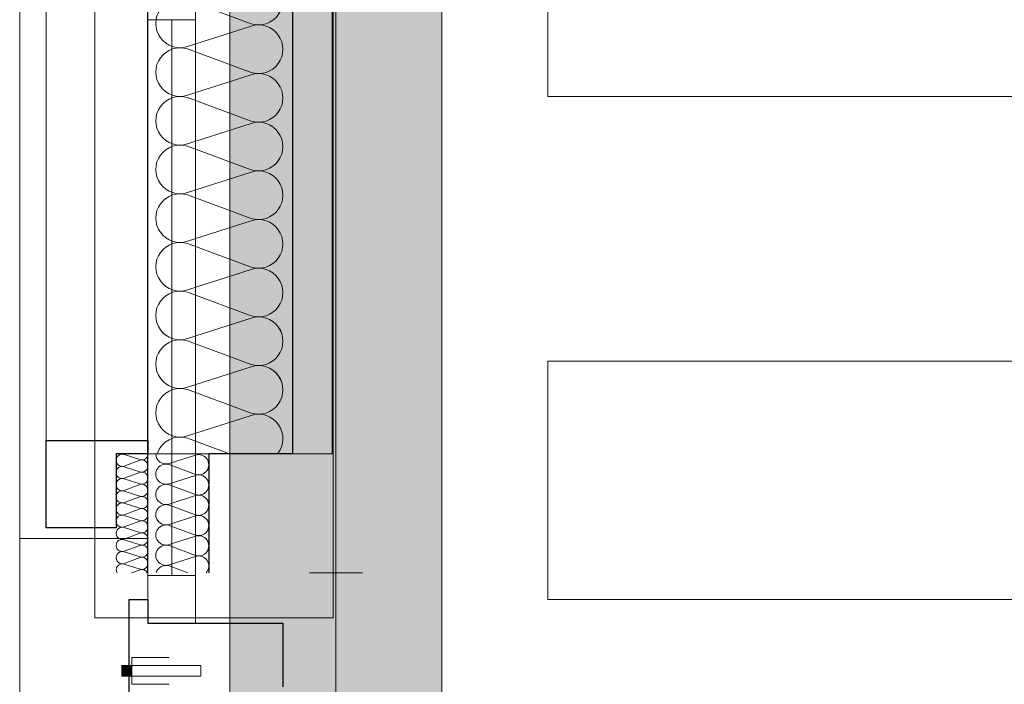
# Model space of a CAD drawing. Extents: x -1920 to 300, y 62 to 656.
# Tile 30 of 60: x -1822 to -1803, y 269 to 281. Entities that reach past the tile are written whole.
import ezdxf
from ezdxf.lldxf.tags import DXFTag

# ---------------------------------------------------------------- set-up
doc = ezdxf.new("R2010")
doc.units = 0
doc.layers.get('0').update_dxf_attribs({"lineweight": 35})
for name, color, linetype, lineweight, true_color in [('30 -33 Aussenwände- 7 Fassade_ Elemente', 7, 'Continuous', 9, 0x00aacc), ('30 -35 Decken- 1 Konstruktion-Träger- Stahlbeton', 7, 'grob-A06G9HJG8I', 13, 0x33aa00), ('30 -36 Dächer- 3 Dachbeläge', 7, 'Continuous', 15, 0x9999ff), ('30 -36 Dächer- 4 Dachbekleidungen', 7, 'Continuous', 9, 0xccccff), ('60- 61 allgemeine Ausstattung- 1 Möbel', 7, 'Continuous', 9, 0x00cccc)]:
    doc.layers.add(name, color=color, linetype=linetype, lineweight=lineweight, true_color=true_color)
doc.layers.add('70 -71 Achsen- 1 Gebäudeachsen', color=7, linetype='STRICHPUNKT2-A06G9HJF8I', lineweight=18)
doc.layers.add('iwb_Schraffur_Unterzug', color=7, linetype='Continuous', lineweight=5, true_color=0xffffcc, plot=False)
tags = doc.linetypes.add('grob-A06G9HJG8I', pattern=[14, 3, -8, 3]).pattern_tags.tags
tags[8:9] = [DXFTag(74, 4), DXFTag(75, 0), DXFTag(340, '0'), DXFTag(46, 0.0), DXFTag(50, 0.0), DXFTag(44, 0.0), DXFTag(45, 0.0)]
tags[6:7] = [DXFTag(74, 4), DXFTag(75, 0), DXFTag(340, '0'), DXFTag(46, 0.0), DXFTag(50, 0.0), DXFTag(44, 0.0), DXFTag(45, 0.0)]
tags[4:5] = [DXFTag(74, 4), DXFTag(75, 0), DXFTag(340, '0'), DXFTag(46, 0.0), DXFTag(50, 0.0), DXFTag(44, 0.0), DXFTag(45, 0.0)]
tags = doc.linetypes.add('STRICHPUNKT2-A06G9HJF8I', pattern=[12.7, 6.35, -3.175, 0, -3.175]).pattern_tags.tags
tags[10:11] = [DXFTag(74, 4), DXFTag(75, 0), DXFTag(340, '0'), DXFTag(46, 0.0), DXFTag(50, 0.0), DXFTag(44, 0.0), DXFTag(45, 0.0)]
tags[8:9] = [DXFTag(74, 4), DXFTag(75, 0), DXFTag(340, '0'), DXFTag(46, 0.0), DXFTag(50, 0.0), DXFTag(44, 0.0), DXFTag(45, 0.0)]
tags[6:7] = [DXFTag(74, 4), DXFTag(75, 0), DXFTag(340, '0'), DXFTag(46, 0.0), DXFTag(50, 0.0), DXFTag(44, 0.0), DXFTag(45, 0.0)]
tags[4:5] = [DXFTag(74, 4), DXFTag(75, 0), DXFTag(340, '0'), DXFTag(46, 0.0), DXFTag(50, 0.0), DXFTag(44, 0.0), DXFTag(45, 0.0)]

# ---------------------------------------------------------------- blocks, each defined once
blk = doc.blocks.new('Referenz-A06G9HJH8I', base_point=(-1905.787, 86.892))
at = {"layer": '30 -33 Aussenwände- 7 Fassade_ Elemente', "color": 0, "linetype": 'Continuous', "lineweight": -2, "ltscale": 0.25}
for p, q in [((-1819.381, 270.642), (-1819.381, 353.142)), ((-1816.651, 350.892), (-1816.651, 272.892)), ((-1821.301, 271.492), (-1821.301, 273.142)), ((-1821.301, 273.142), (-1819.381, 273.142)), ((-1819.381, 273.142), (-1819.381, 272.892)), ((-1819.381, 272.892), (-1819.981, 272.892)), ((-1819.981, 272.892), (-1819.981, 271.492)), ((-1816.651, 272.892), (-1818.231, 272.892)), ((-1818.231, 272.892), (-1818.231, 270.642)), ((-1819.981, 271.492), (-1821.301, 271.492)), ((-1819.731, 268.042), (-1819.731, 270.142)), ((-1819.731, 270.142), (-1819.381, 270.142)), ((-1819.381, 270.142), (-1819.381, 269.692)), ((-1819.381, 269.692), (-1816.831, 269.692)), ((-1816.831, 269.692), (-1816.831, 268.492))]:
    blk.add_line(p, q, dxfattribs=at)
at = {"layer": '30 -33 Aussenwände- 7 Fassade_ Elemente', "color": 0, "linetype": 'Continuous', "ltscale": 0.13}
for p, q in [((-1821.801, 352.442), (-1821.801, 271.292)), ((-1815.901, 272.892), (-1815.901, 350.892)), ((-1821.301, 273.142), (-1821.301, 350.642)), ((-1819.381, 350.642), (-1819.381, 273.142)), ((-1821.801, 241.342), (-1821.801, 322.442)), ((-1813.831, 320.892), (-1813.831, 242.892)), ((-1819.381, 269.692), (-1819.381, 281.892)), ((-1818.481, 281.892), (-1818.481, 269.692)), ((-1817.431, 281.016), (-1818.631, 281.459)), ((-1818.631, 280.585), (-1817.431, 280.971)), ((-1817.431, 280.096), (-1818.631, 280.54)), ((-1818.631, 279.666), (-1817.431, 280.051)), ((-1817.431, 279.177), (-1818.631, 279.621)), ((-1818.631, 278.746), (-1817.431, 279.132)), ((-1817.431, 278.258), (-1818.631, 278.701)), ((-1818.631, 277.827), (-1817.431, 278.213)), ((-1817.431, 277.338), (-1818.631, 277.782)), ((-1818.631, 276.908), (-1817.431, 277.293)), ((-1817.431, 276.419), (-1818.631, 276.863)), ((-1818.631, 275.989), (-1817.431, 276.374)), ((-1817.431, 275.5), (-1818.631, 275.944)), ((-1818.631, 275.069), (-1817.431, 275.455)), ((-1817.431, 274.581), (-1818.631, 275.024)), ((-1818.631, 274.15), (-1817.431, 274.536)), ((-1817.431, 273.661), (-1818.631, 274.105)), ((-1818.631, 273.231), (-1817.431, 273.616)), ((-1819.381, 273.142), (-1821.301, 273.142)), ((-1818.631, 273.186), (-1817.837, 272.892)), ((-1819.531, 272.782), (-1819.831, 272.878)), ((-1819.831, 272.659), (-1819.531, 272.77)), ((-1819.381, 272.892), (-1815.901, 272.892)), ((-1819.381, 271.292), (-1819.381, 272.892)), ((-1818.981, 272.708), (-1818.481, 272.868)), ((-1819.531, 272.552), (-1819.831, 272.648)), ((-1819.83, 272.429), (-1819.531, 272.54)), ((-1818.481, 272.504), (-1818.981, 272.689)), ((-1819.53, 272.322), (-1819.83, 272.418)), ((-1818.981, 272.325), (-1818.481, 272.485)), ((-1819.83, 272.2), (-1819.53, 272.311)), ((-1819.53, 272.092), (-1819.83, 272.188)), ((-1818.481, 272.121), (-1818.981, 272.306)), ((-1819.83, 271.97), (-1819.53, 272.081)), ((-1818.981, 271.942), (-1818.481, 272.102)), ((-1819.53, 271.862), (-1819.83, 271.958)), ((-1819.83, 271.74), (-1819.53, 271.851)), ((-1818.481, 271.738), (-1818.981, 271.923)), ((-1819.53, 271.632), (-1819.83, 271.729)), ((-1819.83, 271.51), (-1819.53, 271.621)), ((-1818.981, 271.559), (-1818.481, 271.719)), ((-1819.53, 271.403), (-1819.83, 271.499)), ((-1818.481, 271.355), (-1818.981, 271.54)), ((-1821.801, 271.292), (-1819.381, 271.292)), ((-1819.83, 271.28), (-1819.53, 271.391)), ((-1819.529, 271.173), (-1819.83, 271.269)), ((-1818.981, 271.176), (-1818.481, 271.336)), ((-1819.829, 271.05), (-1819.529, 271.162)), ((-1818.481, 270.972), (-1818.981, 271.157)), ((-1815.831, 271.142), (-1815.831, 270.142)), ((-1819.529, 270.943), (-1819.829, 271.039)), ((-1819.829, 270.821), (-1819.529, 270.932)), ((-1818.981, 270.793), (-1818.481, 270.953)), ((-1819.529, 270.713), (-1819.829, 270.809)), ((-1819.529, 270.702), (-1819.69, 270.642)), ((-1818.981, 270.774), (-1818.625, 270.642)), ((-1816.331, 270.642), (-1815.331, 270.642)), ((-1818.481, 269.692), (-1819.381, 269.692))]:
    blk.add_line(p, q, dxfattribs=at)
at = {"layer": '30 -33 Aussenwände- 7 Fassade_ Elemente', "color": 0}
for p, q in [((-1820.381, 269.792), (-1820.381, 281.892)), ((-1819.381, 281.892), (-1819.381, 281.092)), ((-1818.481, 281.092), (-1818.481, 281.892)), ((-1815.881, 269.792), (-1815.881, 281.892)), ((-1819.381, 270.592), (-1819.381, 281.092)), ((-1819.381, 281.092), (-1818.481, 281.092)), ((-1818.931, 281.092), (-1818.931, 270.592)), ((-1818.481, 281.092), (-1818.481, 270.592)), ((-1818.481, 270.592), (-1819.381, 270.592)), ((-1819.381, 269.792), (-1819.381, 270.592)), ((-1818.481, 270.592), (-1818.481, 269.792)), ((-1819.381, 269.792), (-1820.381, 269.792)), ((-1818.481, 269.792), (-1819.381, 269.792)), ((-1818.481, 269.792), (-1815.881, 269.792))]:
    blk.add_line(p, q, dxfattribs=at)
at = {"layer": '30 -33 Aussenwände- 7 Fassade_ Elemente', "color": 0, "linetype": 'Continuous', "lineweight": 18, "ltscale": 0.18}
for p, q in [((-1818.931, 281.092), (-1818.931, 270.592)), ((-1819.381, 269.692), (-1819.381, 270.592)), ((-1819.381, 270.592), (-1818.481, 270.592)), ((-1818.481, 270.592), (-1818.481, 269.692)), ((-1818.481, 269.692), (-1819.381, 269.692))]:
    blk.add_line(p, q, dxfattribs=at)
at = {"layer": '30 -33 Aussenwände- 7 Fassade_ Elemente', "color": 0, "linetype": 'Continuous', "ltscale": 0.13}
for centre, major_axis, end_param in [((-1817.29, 281.453), (-0.141, -0.437), 3.765224), ((-1818.771, 281.022), (0.141, 0.437), 3.764652), ((-1817.29, 280.533), (-0.141, -0.437), 3.765224), ((-1818.771, 280.103), (0.141, 0.437), 3.764652), ((-1817.29, 279.614), (-0.141, -0.437), 3.765224), ((-1818.771, 279.183), (0.141, 0.437), 3.764652), ((-1817.29, 278.695), (-0.141, -0.437), 3.765224), ((-1818.771, 278.264), (0.141, 0.437), 3.764652), ((-1817.29, 277.776), (-0.141, -0.437), 3.765224), ((-1818.771, 277.345), (0.141, 0.437), 3.764652), ((-1817.29, 276.856), (-0.141, -0.437), 3.765224), ((-1818.771, 276.426), (0.141, 0.437), 3.764652), ((-1817.29, 275.937), (-0.141, -0.437), 3.765224), ((-1818.771, 275.506), (0.141, 0.437), 3.764652), ((-1818.771, 275.506), (0.141, 0.437), 1.254884), ((-1818.771, 275.506), (-0.372, 0.27), 1.254884), ((-1817.29, 275.018), (-0.141, -0.437), 3.765224), ((-1817.29, 275.018), (0.372, 0.27), 1.255075), ((-1818.771, 275.506), (-0.372, -0.27), 1.254884), ((-1817.29, 275.018), (0.372, -0.27), 1.255075), ((-1818.771, 274.587), (0.141, 0.437), 3.764652), ((-1818.771, 274.587), (0.141, 0.437), 1.254884), ((-1818.771, 274.587), (-0.372, 0.27), 1.254884), ((-1817.29, 275.018), (-0.141, -0.437), 1.255075), ((-1817.29, 274.099), (-0.141, -0.437), 3.765224), ((-1817.29, 274.099), (0.372, 0.27), 1.255075), ((-1818.771, 274.587), (-0.372, -0.27), 1.254884), ((-1817.29, 274.099), (0.372, -0.27), 1.255075), ((-1818.771, 273.668), (0.141, 0.437), 1.254884), ((-1818.771, 273.668), (-0.372, 0.27), 1.254884), ((-1817.29, 274.099), (-0.141, -0.437), 1.255075), ((-1817.29, 273.179), (0.359, -0.287), 2.557098), ((-1818.771, 273.668), (-0.372, -0.27), 1.254884), ((-1818.771, 272.749), (0.141, 0.437), 1.563745), ((-1819.866, 272.768), (0.035, 0.109), 3.765224), ((-1819.496, 272.891), (-0.035, -0.109), 1.896254), ((-1819.495, 272.661), (-0.035, -0.109), 3.764652), ((-1819.039, 272.89), (-0.191, 0.003), 1.896254), ((-1818.422, 272.686), (-0.059, -0.182), 3.765224), ((-1819.866, 272.539), (0.035, 0.109), 3.765224), ((-1819.495, 272.431), (-0.035, -0.109), 3.764652), ((-1819.039, 272.507), (0.059, 0.182), 3.764652), ((-1819.866, 272.309), (0.035, 0.109), 3.765224), ((-1818.422, 272.303), (-0.059, -0.182), 3.765224), ((-1819.865, 272.079), (0.035, 0.109), 3.765224), ((-1819.495, 272.201), (-0.035, -0.109), 3.764652), ((-1819.039, 272.124), (0.059, 0.182), 3.764652), ((-1819.865, 271.849), (0.035, 0.109), 3.765224), ((-1819.495, 271.972), (-0.035, -0.109), 3.764652), ((-1818.422, 271.92), (-0.059, -0.182), 3.765224), ((-1819.495, 271.742), (-0.035, -0.109), 3.764652), ((-1819.039, 271.741), (0.059, 0.182), 3.764652), ((-1819.039, 271.741), (-0.155, 0.112), 1.254884), ((-1819.039, 271.741), (0.059, 0.182), 1.254884), ((-1819.865, 271.619), (0.035, 0.109), 3.765224), ((-1819.495, 271.512), (-0.035, -0.109), 3.764652), ((-1819.039, 271.741), (-0.155, -0.112), 1.254884), ((-1818.422, 271.537), (-0.059, -0.182), 3.765224), ((-1818.422, 271.537), (0.155, 0.112), 1.255075), ((-1818.422, 271.537), (0.155, -0.112), 1.255075), ((-1819.865, 271.39), (0.035, 0.109), 3.765224), ((-1819.039, 271.358), (0.059, 0.182), 3.764652), ((-1819.039, 271.358), (-0.155, 0.112), 1.254884), ((-1819.039, 271.358), (0.059, 0.182), 1.254884), ((-1818.422, 271.537), (-0.059, -0.182), 1.255075), ((-1819.865, 271.16), (0.035, 0.109), 3.765224), ((-1819.865, 271.16), (0.035, 0.109), 1.255075), ((-1819.494, 271.282), (-0.035, -0.109), 3.764652), ((-1819.494, 271.282), (0.0929, 0.0675), 1.254884), ((-1819.494, 271.282), (0.093, -0.0673), 1.254884), ((-1819.039, 271.358), (-0.155, -0.112), 1.254884), ((-1818.422, 271.154), (-0.059, -0.182), 3.765224), ((-1818.422, 271.154), (0.155, 0.112), 1.255075), ((-1818.422, 271.154), (0.155, -0.112), 1.255075), ((-1819.865, 271.16), (-0.093, 0.0673), 1.255075), ((-1819.865, 270.93), (0.035, 0.109), 3.765224), ((-1819.865, 271.16), (-0.0929, -0.0675), 1.255075), ((-1819.865, 270.93), (0.035, 0.109), 1.255075), ((-1819.494, 271.282), (-0.035, -0.109), 1.254884), ((-1819.494, 271.052), (-0.035, -0.109), 3.764652), ((-1819.494, 271.052), (0.0929, 0.0675), 1.254884), ((-1819.494, 271.052), (0.093, -0.0673), 1.254884), ((-1819.039, 270.975), (-0.155, 0.112), 1.254884), ((-1819.039, 270.975), (0.059, 0.182), 1.254884), ((-1819.865, 270.93), (-0.093, 0.0673), 1.255075), ((-1819.865, 270.93), (-0.0929, -0.0675), 1.255075), ((-1819.494, 271.052), (-0.035, -0.109), 1.254884), ((-1819.494, 270.823), (0.0929, 0.0675), 1.254884), ((-1819.494, 270.823), (0.093, -0.0673), 1.254884), ((-1819.039, 270.975), (-0.155, -0.112), 1.254884), ((-1818.422, 271.154), (-0.059, -0.182), 1.255075), ((-1818.422, 270.771), (0.142, -0.129), 2.619647), ((-1819.864, 270.7), (0.035, 0.109), 2.411197), ((-1819.494, 270.823), (-0.035, -0.109), 1.254884), ((-1819.494, 270.593), (0.103, 0.05), 1.434048), ((-1819.039, 270.592), (0.059, 0.182), 1.613483)]:
    blk.add_ellipse(centre, major_axis=major_axis, ratio=1, start_param=0, end_param=end_param, dxfattribs=at)
at = {"layer": '30 -35 Decken- 1 Konstruktion-Träger- Stahlbeton', "color": 0}
for p, q in [((-1817.831, 433.642), (-1817.831, 242.642)), ((-1813.831, 433.642), (-1813.831, 242.642))]:
    blk.add_line(p, q, dxfattribs=at)
at = {"layer": '30 -36 Dächer- 3 Dachbeläge', "color": 0, "lineweight": 9}
for p, q in [((-1819.681, 268.892), (-1819.881, 268.892)), ((-1819.681, 268.692), (-1819.681, 268.892)), ((-1819.881, 268.692), (-1819.681, 268.692))]:
    blk.add_line(p, q, dxfattribs=at)
at = {"layer": '30 -36 Dächer- 3 Dachbeläge', "color": 0, "lineweight": 0}
for points in [[(-1819.881, 268.692), (-1819.881, 268.892), (-1819.681, 268.692)], [(-1819.681, 268.692), (-1819.881, 268.892), (-1819.681, 268.892)]]:
    blk.add_solid(points, dxfattribs=at)
at = {"layer": '30 -36 Dächer- 4 Dachbekleidungen', "color": 0, "linetype": 'Continuous', "ltscale": 0.13}
for p, q in [((-1818.981, 269.042), (-1819.681, 269.042)), ((-1819.681, 269.042), (-1819.681, 268.892)), ((-1819.681, 268.692), (-1819.681, 268.892)), ((-1819.681, 268.892), (-1818.981, 268.892)), ((-1818.381, 268.892), (-1818.981, 268.892)), ((-1818.381, 268.692), (-1818.381, 268.892)), ((-1818.981, 268.692), (-1819.681, 268.692)), ((-1819.681, 268.542), (-1819.681, 268.692)), ((-1818.981, 268.692), (-1818.381, 268.692)), ((-1818.981, 268.542), (-1819.681, 268.542))]:
    blk.add_line(p, q, dxfattribs=at)
at = {"layer": '60- 61 allgemeine Ausstattung- 1 Möbel', "color": 0, "linetype": 'Continuous', "ltscale": 0.13}
for p, q in [((-1811.831, 279.642), (-1811.831, 284.142)), ((-1751.831, 279.642), (-1811.831, 279.642)), ((-1811.831, 270.142), (-1811.831, 274.642)), ((-1811.831, 274.642), (-1751.831, 274.642)), ((-1751.831, 270.142), (-1811.831, 270.142))]:
    blk.add_line(p, q, dxfattribs=at)
at = {"layer": '70 -71 Achsen- 1 Gebäudeachsen', "color": 0, "linetype": 'STRICHPUNKT2-A06G9HJF8I', "ltscale": 0.18}
blk.add_line((-1815.831, 590.612), (-1815.831, 90.892), dxfattribs=at)
blk = doc.blocks.new('Referenz-A06G9HJJ8I', base_point=(-1817.831, 154.592))
at = {"layer": 'iwb_Schraffur_Unterzug', "linetype": 'Continuous', "ltscale": 0.13}
blk.add_solid([(-1817.831, 242.642), (-1817.831, 546.142), (-1813.831, 242.642), (-1813.831, 546.142)], dxfattribs=at)

msp = doc.modelspace()

# ---------------------------------------------------------------- block references
at = {"color": 8, "lineweight": 25, "ltscale": 0.25, "true_color": 0x808080}
for name, p in [('Referenz-A06G9HJH8I', (-1905.787, 86.892)), ('Referenz-A06G9HJJ8I', (-1817.831, 154.592))]:
    msp.add_blockref(name, p, dxfattribs=at)

doc.saveas('drawing.dxf')
